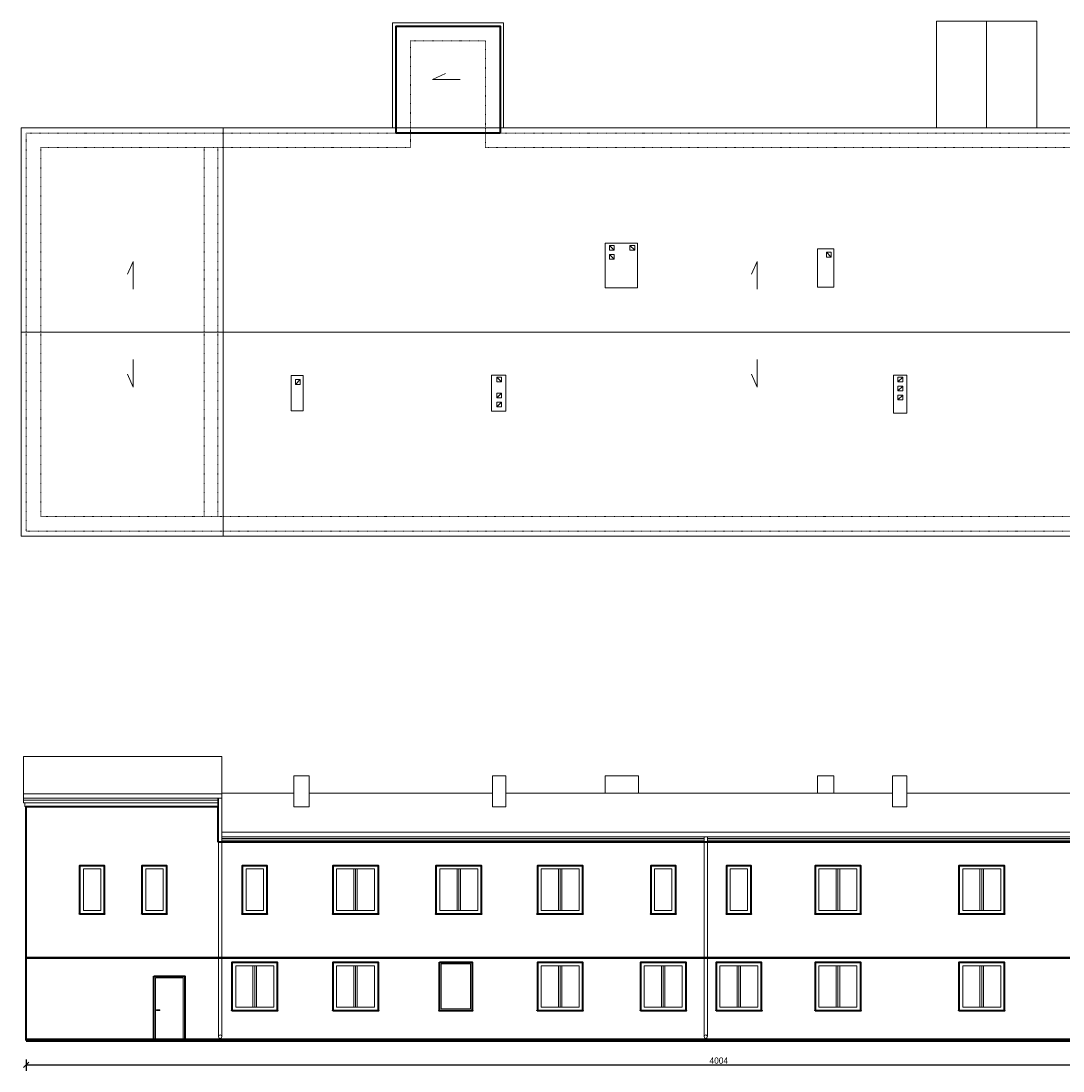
# Model space of a CAD drawing. Header units: millimetres. Extents: x 410204 to 467463, y -88400 to -47908.
# Tile 2 of 30: x 461241 to 464253, y -56645 to -53608. Entities that reach past the tile are written whole.
import ezdxf

# ---------------------------------------------------------------- set-up
doc = ezdxf.new("R2010")
doc.units = ezdxf.units.MM
doc.linetypes.add('ACAD_ISO03W100', pattern=[30, 12, -18])
for name, color, linetype, lineweight in [('Apow', 1, 'Continuous', 40), ('komin', 213, 'Continuous', 18), ('opis', 47, 'Continuous', 18), ('przerywana', 120, 'ACAD_ISO03W100', 9), ('widok', 136, 'Continuous', 18), ('ściany', 21, 'Continuous', 53)]:
    doc.layers.add(name, color=color, linetype=linetype, lineweight=lineweight)
doc.dimstyles.new('1 100', dxfattribs={"dimtxt": 18, "dimasz": 15, "dimexe": 18, "dimexo": 0.0625, "dimgap": 3, "dimtad": 1, "dimdec": 0, "dimzin": 0, "dimdsep": 46, "dimtxsty": 'Standard', "dimblk": 'OBLIQUE', "dimcen": 0.09, "dimadec": 0, "dimazin": 0, "dimtfac": 1, "dimtdec": 0, "dimtofl": 0, "dimtmove": 0, "dimatfit": 3, "dimldrblk": 'OBLIQUE', "dimfxl": 15, "dimfxlon": 1, "dimtolj": 1, "dimtzin": 0, "dimarcsym": 0})

# ---------------------------------------------------------------- blocks, each defined once
blk = doc.blocks.new('okno1 elew')
at = {"layer": 'widok'}
for p, q in [((143787.2, -39352.8), (143787.2, -39472.8)), ((143792.2, -39352.8), (143792.2, -39472.8)), ((143797.2, -39352.8), (143797.2, -39472.8))]:
    blk.add_line(p, q, dxfattribs=at)
for points in [[(143857.2, -39342.8), (143727.2, -39342.8), (143727.2, -39482.8), (143857.2, -39482.8)], [(143847.2, -39352.8), (143737.2, -39352.8), (143737.2, -39472.8), (143847.2, -39472.8)]]:
    blk.add_lwpolyline(points, close=True, dxfattribs=at)
blk.add_lwpolyline([(143857.2, -39482.8), (143858.2, -39482.8), (143858.2, -39483.8), (143726.2, -39483.8), (143726.2, -39482.8), (143727.2, -39482.8)], dxfattribs=at)
blk = doc.blocks.new('okno 2 elew')
at = {"layer": 'widok'}
for points in [[(141788.7, -39342.8), (141718.7, -39342.8), (141718.7, -39482.8), (141788.7, -39482.8)], [(141778.7, -39352.8), (141728.7, -39352.8), (141728.7, -39472.8), (141778.7, -39472.8)]]:
    blk.add_lwpolyline(points, close=True, dxfattribs=at)
blk.add_lwpolyline([(141788.7, -39482.8), (141789.7, -39482.8), (141789.7, -39483.8), (141717.7, -39483.8), (141717.7, -39482.8), (141718.7, -39482.8)], dxfattribs=at)
blk = doc.blocks.new('_Oblique')
at = {"color": 0, "linetype": 'ByBlock', "lineweight": -2}
blk.add_line((-0.5, -0.5), (0.5, 0.5), dxfattribs=at)
blk = doc.blocks.new('*D15986')
at = {"layer": 'Defpoints', "color": 0}
for p in [(461256.2, -56555.1), (465260.2, -56555.1), (465260.2, -56626.7)]:
    blk.add_point(p, dxfattribs=at)
at = {"layer": 'ściany', "color": 0, "lineweight": -2}
for p, q in [((461256.2, -56611.7), (461256.2, -56644.7)), ((461256.2, -56626.7), (465260.2, -56626.7)), ((465260.2, -56611.7), (465260.2, -56644.7))]:
    blk.add_line(p, q, dxfattribs=at)
at = {"layer": 'ściany', "color": 0, "linetype": 'ByBlock', "lineweight": -2, "xscale": 15, "yscale": 15, "zscale": 15, "rotation": 180}
blk.add_blockref('_Oblique', (461256.2, -56626.7), dxfattribs=at)
at = {"layer": 'ściany', "color": 0, "linetype": 'ByBlock', "lineweight": -2, "xscale": 15, "yscale": 15, "zscale": 15}
blk.add_blockref('_Oblique', (465260.2, -56626.7), dxfattribs=at)
at = {"layer": 'ściany', "color": 0, "insert": (463258.2, -56614.7), "char_height": 18, "attachment_point": 5}
blk.add_mtext('\\A1;4004', dxfattribs=at)

msp = doc.modelspace()

# ---------------------------------------------------------------- linework, layer by layer
at = {"layer": 'Apow', "color": 5}
for points in [[(462626.2, -53932), (462325.2, -53932), (462325.2, -53623), (462626.2, -53623)], [(461256.2, -56317.1), (465260.2, -56317.1), (465260.2, -56555.1), (461256.2, -56555.1)]]:
    msp.add_lwpolyline(points, close=True, dxfattribs=at)
at = {"layer": 'Apow'}
for points in [[(461256.2, -55982.1), (461256.2, -55880.1), (461810.2, -55880.1), (461810.2, -55982.1)], [(461810.2, -55982.1), (465260.2, -55982.1), (465260.2, -56317.1), (461256.2, -56317.1), (461256.2, -55982.1)]]:
    msp.add_lwpolyline(points, dxfattribs=at)
for points in [[(461410.7, -56191.1), (461410.7, -56190.1), (461411.7, -56190.1), (461411.7, -56050.1), (461481.7, -56050.1), (461481.7, -56190.1), (461482.7, -56190.1), (461482.7, -56191.1), (461411.7, -56191.1)], [(461590.7, -56191.1), (461590.7, -56190.1), (461591.7, -56190.1), (461591.7, -56050.1), (461661.7, -56050.1), (461661.7, -56190.1), (461662.7, -56190.1), (461662.7, -56191.1), (461591.7, -56191.1)], [(461952.7, -56190.1), (461952.7, -56191.1), (461880.7, -56191.1), (461880.7, -56190.1), (461881.7, -56190.1), (461881.7, -56050.1), (461951.7, -56050.1), (461951.7, -56190.1)], [(462274.2, -56190.1), (462274.2, -56191.1), (462142.2, -56191.1), (462142.2, -56190.1), (462143.2, -56190.1), (462143.2, -56050.1), (462273.2, -56050.1), (462273.2, -56190.1)], [(462572.7, -56190.1), (462572.7, -56191.1), (462440.7, -56191.1), (462440.7, -56190.1), (462441.7, -56190.1), (462441.7, -56050.1), (462571.7, -56050.1), (462571.7, -56190.1)], [(462865.7, -56190.1), (462865.7, -56191.1), (462733.7, -56191.1), (462733.7, -56190.1), (462734.7, -56190.1), (462734.7, -56050.1), (462864.7, -56050.1), (462864.7, -56190.1)], [(463133.7, -56190.1), (463133.7, -56191.1), (463061.7, -56191.1), (463061.7, -56190.1), (463062.7, -56190.1), (463062.7, -56050.1), (463132.7, -56050.1), (463132.7, -56190.1)], [(463352.2, -56190.1), (463352.2, -56191.1), (463280.2, -56191.1), (463280.2, -56190.1), (463281.2, -56190.1), (463281.2, -56050.1), (463351.2, -56050.1), (463351.2, -56190.1)], [(463668.7, -56190.1), (463668.7, -56191.1), (463536.7, -56191.1), (463536.7, -56190.1), (463537.7, -56190.1), (463537.7, -56050.1), (463667.7, -56050.1), (463667.7, -56190.1)], [(464084.2, -56190.1), (464084.2, -56191.1), (463952.2, -56191.1), (463952.2, -56190.1), (463953.2, -56190.1), (463953.2, -56050.1), (464083.2, -56050.1), (464083.2, -56190.1)], [(461850.7, -56471.1), (461850.7, -56470.1), (461851.7, -56470.1), (461851.7, -56330.1), (461981.7, -56330.1), (461981.7, -56470.1), (461982.7, -56470.1), (461982.7, -56471.1), (461851.7, -56471.1)], [(462142.2, -56471.1), (462142.2, -56470.1), (462143.2, -56470.1), (462143.2, -56330.1), (462273.2, -56330.1), (462273.2, -56470.1), (462274.2, -56470.1), (462274.2, -56471.1), (462143.2, -56471.1)], [(462450.7, -56330.1), (462545.7, -56330.1), (462545.7, -56470.1), (462546.7, -56470.1), (462546.7, -56471.1), (462545.7, -56471.1), (462449.7, -56471.1), (462449.7, -56470.1), (462450.7, -56470.1)], [(462733.7, -56471.1), (462733.7, -56470.1), (462734.7, -56470.1), (462734.7, -56330.1), (462864.7, -56330.1), (462864.7, -56470.1), (462865.7, -56470.1), (462865.7, -56471.1), (462734.7, -56471.1)], [(463031.7, -56471.1), (463031.7, -56470.1), (463032.7, -56470.1), (463032.7, -56330.1), (463162.7, -56330.1), (463162.7, -56470.1), (463163.7, -56470.1), (463163.7, -56471.1), (463032.7, -56471.1)], [(463250.2, -56471.1), (463250.2, -56470.1), (463251.2, -56470.1), (463251.2, -56330.1), (463381.2, -56330.1), (463381.2, -56470.1), (463382.2, -56470.1), (463382.2, -56471.1), (463251.2, -56471.1)], [(463536.7, -56471.1), (463536.7, -56470.1), (463537.7, -56470.1), (463537.7, -56330.1), (463667.7, -56330.1), (463667.7, -56470.1), (463668.7, -56470.1), (463668.7, -56471.1), (463537.7, -56471.1)], [(463952.2, -56471.1), (463952.2, -56470.1), (463953.2, -56470.1), (463953.2, -56330.1), (464083.2, -56330.1), (464083.2, -56470.1), (464084.2, -56470.1), (464084.2, -56471.1), (463953.2, -56471.1)], [(461624.7, -56370.1), (461714.7, -56370.1), (461714.7, -56555.1), (461624.7, -56555.1)]]:
    msp.add_lwpolyline(points, close=True, dxfattribs=at)
at = {"layer": 'komin'}
for p, q in [((462942.2, -54257), (462956.2, -54271)), ((463001.2, -54257), (463015.2, -54271)), ((462942.2, -54283), (462956.2, -54297)), ((463569.2, -54277), (463583.2, -54291)), ((462048.2, -54645), (462034.2, -54659)), ((462616.2, -54638), (462630.2, -54652)), ((463790.2, -54638), (463776.2, -54652)), ((462630.2, -54684), (462616.2, -54698)), ((463790.2, -54664), (463776.2, -54678)), ((463790.2, -54690), (463776.2, -54704)), ((462630.2, -54710), (462616.2, -54724))]:
    msp.add_line(p, q, dxfattribs=at)
for points in [[(462942.2, -54257), (462942.2, -54271), (462956.2, -54271), (462956.2, -54257)], [(463001.2, -54257), (463001.2, -54271), (463015.2, -54271), (463015.2, -54257)], [(462942.2, -54283), (462942.2, -54297), (462956.2, -54297), (462956.2, -54283)], [(463569.2, -54277), (463569.2, -54291), (463583.2, -54291), (463583.2, -54277)], [(462048.2, -54645), (462048.2, -54659), (462034.2, -54659), (462034.2, -54645)], [(462616.2, -54638), (462616.2, -54652), (462630.2, -54652), (462630.2, -54638)], [(463790.2, -54638), (463790.2, -54652), (463776.2, -54652), (463776.2, -54638)], [(462630.2, -54684), (462630.2, -54698), (462616.2, -54698), (462616.2, -54684)], [(463790.2, -54664), (463790.2, -54678), (463776.2, -54678), (463776.2, -54664)], [(463790.2, -54690), (463790.2, -54704), (463776.2, -54704), (463776.2, -54690)], [(462630.2, -54710), (462630.2, -54724), (462616.2, -54724), (462616.2, -54710)]]:
    msp.add_lwpolyline(points, close=True, dxfattribs=at)
at = {"layer": 'opis'}
for p, q in [((462430.6, -53776.8), (462468.2, -53760)), ((462510.6, -53776.8), (462430.6, -53776.8)), ((461565.6, -54303.1), (461548.8, -54340.6)), ((461565.6, -54383.1), (461565.6, -54303.1)), ((463369.5, -54303.1), (463352.7, -54340.6)), ((463369.5, -54383.1), (463369.5, -54303.1)), ((461565.6, -54586.7), (461565.6, -54666.7)), ((463369.5, -54586.7), (463369.5, -54666.7)), ((461565.6, -54666.7), (461548.8, -54629.1)), ((463369.5, -54666.7), (463352.7, -54629.1))]:
    msp.add_line(p, q, dxfattribs=at)
at = {"layer": 'przerywana', "ltscale": 0.1}
for p, q in [((461770.2, -53974), (461770.2, -55041)), ((461810.2, -53974), (461810.2, -55041))]:
    msp.add_line(p, q, dxfattribs=at)
for points in [[(465253.2, -53932), (464180.2, -53932), (464180.2, -53932), (463887.2, -53932), (463887.2, -53932), (462626.2, -53932), (462626.2, -53623), (462325.2, -53623), (462325.2, -53932), (461256.2, -53932), (461256.2, -55083), (465253.2, -55083)], [(465211.2, -53974), (464180.2, -53974), (463887.2, -53974), (462584.2, -53974), (462584.2, -53665), (462367.2, -53665), (462367.2, -53974), (461298.2, -53974), (461298.2, -55041), (465211.2, -55041)]]:
    msp.add_lwpolyline(points, close=True, dxfattribs=at)
at = {"layer": 'widok'}
for p, q in [((464032.2, -53608), (464032.2, -53917)), ((461825.2, -54507.5), (461241.2, -54507.5)), ((465268.2, -54507.5), (461825.2, -54507.5)), ((461248.2, -55735.1), (461822, -55735.1)), ((461248.2, -55861.1), (461248.2, -55735.1)), ((461822, -55735.1), (461822, -55843.1)), ((461248.2, -55843.1), (461822, -55843.1)), ((462030.2, -55841), (461822, -55841)), ((461822, -55843.1), (461822, -56545.3)), ((462604.2, -55841), (462074.2, -55841)), ((463760.2, -55841), (462642.2, -55841)), ((464623.2, -55841), (463802.2, -55841)), ((461822, -55856.1), (461248.2, -55856.1)), ((461810.2, -55869.1), (461252.2, -55869.1)), ((461810.2, -55861.1), (461256.2, -55861.1)), ((461810.2, -55856.1), (461810.2, -55982.1)), ((461812, -55856.1), (461812, -56545.3)), ((461256.2, -56317.1), (461256.2, -55880.1)), ((461810.2, -55880.1), (461256.2, -55880.1)), ((461812, -55954.1), (461810.2, -55954.1)), ((465268.2, -55954.1), (461822, -55954.1)), ((461256.2, -55967.1), (461256.2, -56555.1)), ((461812, -55967.1), (461810.2, -55967.1)), ((461812, -55972.1), (461810.2, -55972.1)), ((461812, -55977.1), (461810.2, -55977.1)), ((461812, -55982.1), (461810.2, -55982.1)), ((465268.2, -55967.1), (461822, -55967.1)), ((463215.5, -55972.1), (461822, -55972.1)), ((463215.5, -55977.1), (461822, -55977.1)), ((463215.5, -55982.1), (461822, -55982.1)), ((463215.5, -55967.1), (463215.5, -56545.3)), ((463225.5, -55967.1), (463225.5, -56545.3)), ((465241.3, -55972.1), (463225.5, -55972.1)), ((465241.3, -55977.1), (463225.5, -55977.1)), ((465241.3, -55982.1), (463225.5, -55982.1)), ((461812, -56317.1), (461256.2, -56317.1)), ((463215.5, -56317.1), (461822, -56317.1)), ((465241.3, -56317.1), (463225.5, -56317.1))]:
    msp.add_line(p, q, dxfattribs=at)
at = {"layer": 'widok', "lineweight": 70}
msp.add_line((465260.2, -56555.1), (461256.2, -56555.1), dxfattribs=at)
at = {"layer": 'widok'}
for points in [[(462315.2, -53917), (462315.2, -53613), (462636.2, -53613), (462636.2, -53917)], [(462325.2, -53917), (462325.2, -53623), (462626.2, -53623), (462626.2, -53917)], [(462074.2, -55881), (462030.2, -55881), (462030.2, -55791), (462074.2, -55791), (462074.2, -55881)], [(462642.2, -55881), (462604.2, -55881), (462604.2, -55791), (462642.2, -55791), (462642.2, -55881)], [(463026.2, -55841), (463026.2, -55791), (462930.2, -55791), (462930.2, -55841)], [(463026.2, -55841), (463026.2, -55791)], [(463591.2, -55841), (463591.2, -55791), (463543.2, -55791), (463543.2, -55841)], [(463591.2, -55841), (463591.2, -55791)], [(463802.2, -55881), (463760.2, -55881), (463760.2, -55791), (463802.2, -55791), (463802.2, -55881)], [(461256.2, -55880.1), (461252.2, -55880.1), (461252.2, -55869.1), (461248.2, -55869.1), (461248.2, -55861.1), (461256.2, -55861.1)], [(461624.7, -56555.1), (461624.7, -56370.1), (461714.7, -56370.1), (461714.7, -56555.1)], [(461629.7, -56555.1), (461629.7, -56375.1), (461709.7, -56375.1), (461709.7, -56555.1)], [(462545.7, -56470.1), (462546.7, -56470.1), (462546.7, -56471.1), (462449.7, -56471.1), (462449.7, -56470.1), (462450.7, -56470.1)]]:
    msp.add_lwpolyline(points, dxfattribs=at)
for points in [[(463887.2, -53608), (464177.2, -53608), (464177.2, -53917), (463887.2, -53917)], [(461241.2, -53917), (461825.2, -53917), (461825.2, -55098), (461241.2, -55098)], [(461825.2, -53917), (465268.2, -53917), (465268.2, -55098), (461825.2, -55098)], [(462930.2, -54251), (463023.2, -54251), (463023.2, -54380), (462930.2, -54380)], [(463543.2, -54267), (463591.2, -54267), (463591.2, -54378), (463543.2, -54378)], [(462057.2, -54735), (462022.2, -54735), (462022.2, -54633), (462057.2, -54633)], [(462601.2, -54632), (462642.2, -54632), (462642.2, -54736), (462601.2, -54736)], [(463763.2, -54632), (463802.2, -54632), (463802.2, -54742), (463763.2, -54742)], [(462450.7, -56330.1), (462545.7, -56330.1), (462545.7, -56470.1), (462450.7, -56470.1)], [(462455.7, -56335.1), (462540.7, -56335.1), (462540.7, -56465.1), (462455.7, -56465.1)], [(461632.7, -56470.1), (461642.7, -56470.1), (461642.7, -56468.1), (461632.7, -56468.1)]]:
    msp.add_lwpolyline(points, close=True, dxfattribs=at)
for centre in [(461817, -56545.3), (463220.5, -56545.3)]:
    msp.add_circle(centre, 5, dxfattribs=at)

# ---------------------------------------------------------------- block references
for name, p in [('okno 2 elew', (319693, -16707.3)), ('okno 2 elew', (319873, -16707.3)), ('okno 2 elew', (320163, -16707.3)), ('okno1 elew', (318416, -16707.3)), ('okno1 elew', (318714.5, -16707.3)), ('okno1 elew', (319007.5, -16707.3)), ('okno 2 elew', (321344, -16707.3)), ('okno 2 elew', (321562.5, -16707.3)), ('okno1 elew', (319810.5, -16707.3)), ('okno1 elew', (320226, -16707.3)), ('okno1 elew', (318124.5, -16987.3)), ('okno1 elew', (318416, -16987.3)), ('okno1 elew', (319007.5, -16987.3)), ('okno1 elew', (319305.5, -16987.3)), ('okno1 elew', (319524, -16987.3)), ('okno1 elew', (319810.5, -16987.3)), ('okno1 elew', (320226, -16987.3))]:
    msp.add_blockref(name, p, dxfattribs=at)

# ---------------------------------------------------------------- dimensions: what is measured, and where the dimension line sits
at = {"layer": 'ściany', "color": 5}
dim = msp.add_linear_dim(base=(465260.2, -56626.7), p1=(461256.2, -56555.1), p2=(465260.2, -56555.1), dimstyle='1 100', dxfattribs=at)
dim.commit()
dim.dimension.update_dxf_attribs({"geometry": '*D15986', "text_midpoint": (463258.2, -56614.7)})

doc.saveas('drawing.dxf')
